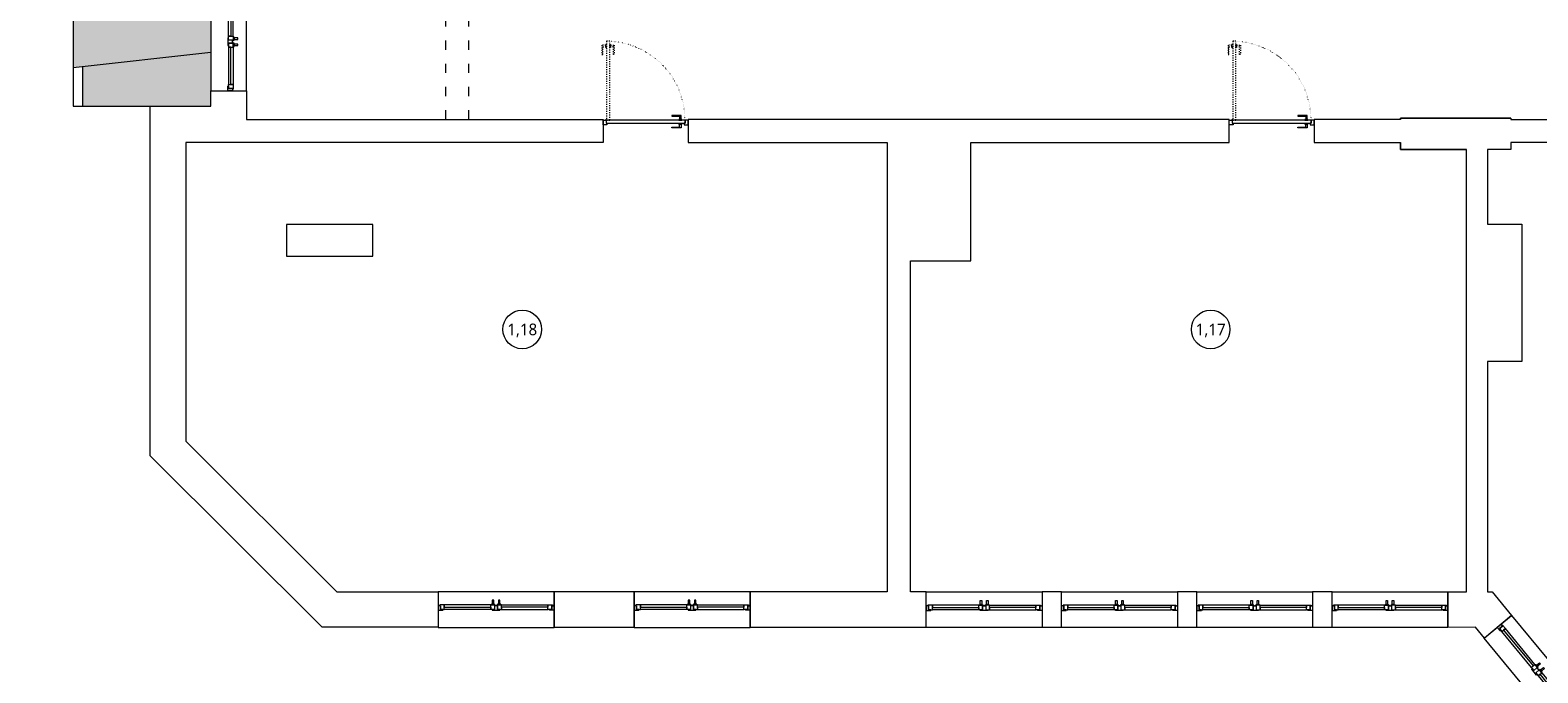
# Model space of a CAD drawing. Header units: millimetres. Extents: x -221 to 149158, y -114258 to 0.
# Tile 107 of 219: x 94637 to 96589, y -66178 to -65347. Entities that reach past the tile are written whole.
import ezdxf
from ezdxf.enums import TextEntityAlignment as Align

# ---------------------------------------------------------------- set-up
doc = ezdxf.new("R2010")
doc.units = ezdxf.units.MM
doc.linetypes.add('ACAD_ISO03W100', pattern=[30, 12, -18])
doc.linetypes.add('ACAD_ISO07W100', pattern=[3, 0, -3])
doc.layers.get('0').update_dxf_attribs({"lineweight": 0})
doc.layers.add('A-przekrycieram.ART', color=7, linetype='Continuous', lineweight=0, true_color=0xffffff)
for name, color, linetype, lineweight in [('opis..KF', 250, 'Continuous', 15), ('stolarka_arch', 250, 'Continuous', 5), ('wyp dach..KF', 250, 'Continuous', 0), ('ściana pro..KF', 222, 'Continuous', 30), ('ściany ist..KF', 61, 'Continuous', 5)]:
    doc.layers.add(name, color=color, linetype=linetype, lineweight=lineweight)
doc.styles.add('ARCH', font='segoeuil.ttf')

# ---------------------------------------------------------------- blocks, each defined once
blk = doc.blocks.new('*U975')
at = {"layer": 'stolarka_arch', "lineweight": 0}
blk.add_lwpolyline([(0, 0), (150, 0), (150, -46.1), (0, -46.1)], close=True, dxfattribs=at)
at = {"layer": 'stolarka_arch'}
for points in [[(0, -22), (6, -22), (6, -23), (3, -23), (3, -28), (0, -28)], [(3, -23), (8, -23), (8, -29), (2, -29), (2, -28), (3, -28)], [(8, -26), (68, -26), (68, -23), (8, -23)], [(8, -26), (68, -26), (68, -29), (8, -29)], [(73, -23), (68, -23), (68, -29), (74, -29), (74, -28), (73, -28)], [(73, -30), (69, -30), (69, -29), (73, -29)], [(70, -22), (80, -22), (80, -23), (77, -23), (77, -28), (73, -28), (73, -23), (70, -23)], [(72, -35), (70, -35), (70, -30), (72, -30)], [(77, -23), (82, -23), (82, -29), (76, -29), (76, -28), (77, -28)], [(81, -30), (77, -30), (77, -29), (81, -29)], [(80, -35), (78, -35), (78, -30), (80, -30)], [(142, -26), (82, -26), (82, -23), (142, -23)], [(142, -26), (82, -26), (82, -29), (142, -29)], [(147, -23), (142, -23), (142, -29), (148, -29), (148, -28), (147, -28)], [(150, -22), (144, -22), (144, -23), (147, -23), (147, -28), (150, -28)]]:
    blk.add_lwpolyline(points, close=True, dxfattribs=at)
blk = doc.blocks.new('*U1059')
at = {"layer": 'stolarka_arch', "lineweight": 0}
blk.add_lwpolyline([(0, 0), (138.4, 0), (138.4, -46), (0, -46)], close=True, dxfattribs=at)
at = {"layer": 'stolarka_arch'}
for points in [[(0, -22), (6, -22), (6, -23), (3, -23), (3, -28), (0, -28)], [(3, -23), (8, -23), (8, -29), (2, -29), (2, -28), (3, -28)], [(8, -26), (68, -26), (68, -23), (8, -23)], [(8, -26), (68, -26), (68, -29), (8, -29)], [(73, -23), (68, -23), (68, -29), (74, -29), (74, -28), (73, -28)], [(73, -30), (69, -30), (69, -29), (73, -29)], [(70, -22), (80, -22), (80, -23), (77, -23), (77, -28), (73, -28), (73, -23), (70, -23)], [(72, -35), (70, -35), (70, -30), (72, -30)], [(77, -23), (82, -23), (82, -29), (76, -29), (76, -28), (77, -28)], [(81, -30), (77, -30), (77, -29), (81, -29)], [(80, -35), (78, -35), (78, -30), (80, -30)], [(130.4, -26), (82, -26), (82, -23), (130.4, -23)], [(130.4, -26), (82, -26), (82, -29), (130.4, -29)], [(135.4, -23), (130.4, -23), (130.4, -29), (136.4, -29), (136.4, -28), (135.4, -28)], [(138.4, -22), (132.4, -22), (132.4, -23), (135.4, -23), (135.4, -28), (138.4, -28)]]:
    blk.add_lwpolyline(points, close=True, dxfattribs=at)
blk = doc.blocks.new('*U650')
at = {"layer": 'stolarka_arch', "linetype": 'ACAD_ISO03W100', "lineweight": 0, "ltscale": 0.1}
for points in [[(3.5, 98), (3.5, 94), (4.5, 94), (4.5, 98)], [(4.5, 102), (4.5, 0), (8.5, 0), (8.5, 102)], [(9.5, 98), (9.5, 94), (8.5, 94), (8.5, 98)], [(3.5, 97), (-1.5, 97), (-1.5, 85), (-0.5, 85), (-0.5, 95), (3.5, 95)], [(9.5, 97), (14.5, 97), (14.5, 85), (13.5, 85), (13.5, 95), (9.5, 95)]]:
    blk.add_lwpolyline(points, close=True, dxfattribs=at)
at = {"layer": 'stolarka_arch'}
for points in [[(5, -4), (5, -6), (0, -6), (0, 0), (4, 0), (4, -4), (5, -4)], [(106, 0), (4, 0), (4, -4), (106, -4)], [(101, 1), (101, 6), (89, 6), (89, 5), (99, 5), (99, 1)], [(102, 1), (98, 1), (98, 0), (102, 0)], [(105, -4), (105, -6), (110, -6), (110, 0), (106, 0), (106, -4), (105, -4)], [(101, -5), (101, -10), (89, -10), (89, -9), (99, -9), (99, -5)], [(102, -5), (98, -5), (98, -4), (102, -4)]]:
    blk.add_lwpolyline(points, close=True, dxfattribs=at)
blk.add_circle((4, 0.5), 0.5, dxfattribs=at)
at = {"layer": 'stolarka_arch', "linetype": 'ACAD_ISO07W100', "lineweight": 0, "ltscale": 0.5}
blk.add_arc((4, 0), 102, 0, 89.6506, dxfattribs=at)
blk = doc.blocks.new('*U1005')
at = {"layer": 'stolarka_arch', "lineweight": 0}
blk.add_lwpolyline([(0, 0), (150, 0), (150, -46.4), (0, -46.4)], close=True, dxfattribs=at)
at = {"layer": 'stolarka_arch'}
for points in [[(0, -22), (6, -22), (6, -23), (3, -23), (3, -28), (0, -28)], [(3, -23), (8, -23), (8, -29), (2, -29), (2, -28), (3, -28)], [(8, -26), (68, -26), (68, -23), (8, -23)], [(8, -26), (68, -26), (68, -29), (8, -29)], [(73, -23), (68, -23), (68, -29), (74, -29), (74, -28), (73, -28)], [(73, -30), (69, -30), (69, -29), (73, -29)], [(70, -22), (80, -22), (80, -23), (77, -23), (77, -28), (73, -28), (73, -23), (70, -23)], [(72, -35), (70, -35), (70, -30), (72, -30)], [(77, -23), (82, -23), (82, -29), (76, -29), (76, -28), (77, -28)], [(81, -30), (77, -30), (77, -29), (81, -29)], [(80, -35), (78, -35), (78, -30), (80, -30)], [(142, -26), (82, -26), (82, -23), (142, -23)], [(142, -26), (82, -26), (82, -29), (142, -29)], [(147, -23), (142, -23), (142, -29), (148, -29), (148, -28), (147, -28)], [(150, -22), (144, -22), (144, -23), (147, -23), (147, -28), (150, -28)]]:
    blk.add_lwpolyline(points, close=True, dxfattribs=at)
blk = doc.blocks.new('*U1007')
at = {"layer": 'stolarka_arch', "lineweight": 0}
blk.add_lwpolyline([(0, 0), (150, 0), (150, -46.4), (0, -46.4)], close=True, dxfattribs=at)
at = {"layer": 'stolarka_arch'}
for points in [[(0, -22), (6, -22), (6, -23), (3, -23), (3, -28), (0, -28)], [(3, -23), (8, -23), (8, -29), (2, -29), (2, -28), (3, -28)], [(8, -26), (68, -26), (68, -23), (8, -23)], [(8, -26), (68, -26), (68, -29), (8, -29)], [(73, -23), (68, -23), (68, -29), (74, -29), (74, -28), (73, -28)], [(73, -30), (69, -30), (69, -29), (73, -29)], [(70, -22), (80, -22), (80, -23), (77, -23), (77, -28), (73, -28), (73, -23), (70, -23)], [(72, -35), (70, -35), (70, -30), (72, -30)], [(77, -23), (82, -23), (82, -29), (76, -29), (76, -28), (77, -28)], [(81, -30), (77, -30), (77, -29), (81, -29)], [(80, -35), (78, -35), (78, -30), (80, -30)], [(142, -26), (82, -26), (82, -23), (142, -23)], [(142, -26), (82, -26), (82, -29), (142, -29)], [(147, -23), (142, -23), (142, -29), (148, -29), (148, -28), (147, -28)], [(150, -22), (144, -22), (144, -23), (147, -23), (147, -28), (150, -28)]]:
    blk.add_lwpolyline(points, close=True, dxfattribs=at)
blk = doc.blocks.new('*U1013')
at = {"layer": 'stolarka_arch', "lineweight": 0}
blk.add_lwpolyline([(0, 0), (150, 0), (150, -46.4), (0, -46.4)], close=True, dxfattribs=at)
at = {"layer": 'stolarka_arch'}
for points in [[(0, -22), (6, -22), (6, -23), (3, -23), (3, -28), (0, -28)], [(3, -23), (8, -23), (8, -29), (2, -29), (2, -28), (3, -28)], [(8, -26), (68, -26), (68, -23), (8, -23)], [(8, -26), (68, -26), (68, -29), (8, -29)], [(73, -23), (68, -23), (68, -29), (74, -29), (74, -28), (73, -28)], [(73, -30), (69, -30), (69, -29), (73, -29)], [(70, -22), (80, -22), (80, -23), (77, -23), (77, -28), (73, -28), (73, -23), (70, -23)], [(72, -35), (70, -35), (70, -30), (72, -30)], [(77, -23), (82, -23), (82, -29), (76, -29), (76, -28), (77, -28)], [(81, -30), (77, -30), (77, -29), (81, -29)], [(80, -35), (78, -35), (78, -30), (80, -30)], [(142, -26), (82, -26), (82, -23), (142, -23)], [(142, -26), (82, -26), (82, -29), (142, -29)], [(147, -23), (142, -23), (142, -29), (148, -29), (148, -28), (147, -28)], [(150, -22), (144, -22), (144, -23), (147, -23), (147, -28), (150, -28)]]:
    blk.add_lwpolyline(points, close=True, dxfattribs=at)
blk = doc.blocks.new('*U974')
at = {"layer": 'stolarka_arch', "lineweight": 0}
blk.add_lwpolyline([(0, 0), (150, 0), (150, -46.4), (0, -46.4)], close=True, dxfattribs=at)
at = {"layer": 'stolarka_arch'}
for points in [[(0, -22), (6, -22), (6, -23), (3, -23), (3, -28), (0, -28)], [(3, -23), (8, -23), (8, -29), (2, -29), (2, -28), (3, -28)], [(8, -26), (68, -26), (68, -23), (8, -23)], [(8, -26), (68, -26), (68, -29), (8, -29)], [(73, -23), (68, -23), (68, -29), (74, -29), (74, -28), (73, -28)], [(73, -30), (69, -30), (69, -29), (73, -29)], [(70, -22), (80, -22), (80, -23), (77, -23), (77, -28), (73, -28), (73, -23), (70, -23)], [(72, -35), (70, -35), (70, -30), (72, -30)], [(77, -23), (82, -23), (82, -29), (76, -29), (76, -28), (77, -28)], [(81, -30), (77, -30), (77, -29), (81, -29)], [(80, -35), (78, -35), (78, -30), (80, -30)], [(142, -26), (82, -26), (82, -23), (142, -23)], [(142, -26), (82, -26), (82, -29), (142, -29)], [(147, -23), (142, -23), (142, -29), (148, -29), (148, -28), (147, -28)], [(150, -22), (144, -22), (144, -23), (147, -23), (147, -28), (150, -28)]]:
    blk.add_lwpolyline(points, close=True, dxfattribs=at)
blk = doc.blocks.new('*U1019')
at = {"layer": 'stolarka_arch', "lineweight": 0}
blk.add_lwpolyline([(0, 0), (150, 0), (150, -46), (0, -46)], close=True, dxfattribs=at)
at = {"layer": 'stolarka_arch'}
for points in [[(0, -22), (6, -22), (6, -23), (3, -23), (3, -28), (0, -28)], [(3, -23), (8, -23), (8, -29), (2, -29), (2, -28), (3, -28)], [(8, -26), (68, -26), (68, -23), (8, -23)], [(8, -26), (68, -26), (68, -29), (8, -29)], [(73, -23), (68, -23), (68, -29), (74, -29), (74, -28), (73, -28)], [(73, -30), (69, -30), (69, -29), (73, -29)], [(70, -22), (80, -22), (80, -23), (77, -23), (77, -28), (73, -28), (73, -23), (70, -23)], [(72, -35), (70, -35), (70, -30), (72, -30)], [(77, -23), (82, -23), (82, -29), (76, -29), (76, -28), (77, -28)], [(81, -30), (77, -30), (77, -29), (81, -29)], [(80, -35), (78, -35), (78, -30), (80, -30)], [(142, -26), (82, -26), (82, -23), (142, -23)], [(142, -26), (82, -26), (82, -29), (142, -29)], [(147, -23), (142, -23), (142, -29), (148, -29), (148, -28), (147, -28)], [(150, -22), (144, -22), (144, -23), (147, -23), (147, -28), (150, -28)]]:
    blk.add_lwpolyline(points, close=True, dxfattribs=at)
blk = doc.blocks.new('*U1027')
at = {"layer": 'stolarka_arch', "lineweight": 0}
blk.add_lwpolyline([(0, 0), (150, 0), (150, -46), (0, -46)], close=True, dxfattribs=at)
at = {"layer": 'stolarka_arch'}
for points in [[(0, -22), (6, -22), (6, -23), (3, -23), (3, -28), (0, -28)], [(3, -23), (8, -23), (8, -29), (2, -29), (2, -28), (3, -28)], [(8, -26), (68, -26), (68, -23), (8, -23)], [(8, -26), (68, -26), (68, -29), (8, -29)], [(73, -23), (68, -23), (68, -29), (74, -29), (74, -28), (73, -28)], [(73, -30), (69, -30), (69, -29), (73, -29)], [(70, -22), (80, -22), (80, -23), (77, -23), (77, -28), (73, -28), (73, -23), (70, -23)], [(72, -35), (70, -35), (70, -30), (72, -30)], [(77, -23), (82, -23), (82, -29), (76, -29), (76, -28), (77, -28)], [(81, -30), (77, -30), (77, -29), (81, -29)], [(80, -35), (78, -35), (78, -30), (80, -30)], [(142, -26), (82, -26), (82, -23), (142, -23)], [(142, -26), (82, -26), (82, -29), (142, -29)], [(147, -23), (142, -23), (142, -29), (148, -29), (148, -28), (147, -28)], [(150, -22), (144, -22), (144, -23), (147, -23), (147, -28), (150, -28)]]:
    blk.add_lwpolyline(points, close=True, dxfattribs=at)
blk = doc.blocks.new('nr pom')
at = {"layer": 'opis..KF', "lineweight": 20}
blk.add_circle((0, 0), 25, dxfattribs=at)
at = {"layer": 'opis..KF', "style": 'ARCH'}
blk.add_attdef('00', text='', height=15, dxfattribs=at).set_placement((0, 0), align=Align.MIDDLE_CENTER)
blk = doc.blocks.new('*U1674')
at = {"layer": 'A-przekrycieram.ART'}
h = blk.add_hatch(color=256, dxfattribs=at)
h.dxf.hatch_style = 1
h.paths.add_polyline_path([(0, 4200), (5940, 4200), (5940, 0), (0, 0)])
h.paths.add_polyline_path([(200, 4100), (5840, 4100), (5840, 100), (200, 100)], flags=16)

msp = doc.modelspace()

# ---------------------------------------------------------------- hatches: boundary and pattern name
at = {"layer": 'wyp dach..KF', "lineweight": 5, "true_color": 0x646464}
h = msp.add_hatch(color=251, dxfattribs=at)
h.dxf.hatch_style = 1
h.paths.add_polyline_path([(94871.35, -65206), (94693.06, -65206.49), (94693.06, -65394.99), (94871.35, -65374.99)])
h.paths.add_polyline_path([(94871.35, -65374.99), (94705.06, -65393.65), (94705.06, -65444.99), (94871.34, -65444.99)])

# ---------------------------------------------------------------- linework, layer by layer
at = {"linetype": 'ACAD_ISO03W100'}
for p, q in [((95174.91, -64339.99), (95174.91, -65461.99)), ((95204.91, -64339.99), (95204.91, -65461.99))]:
    msp.add_line(p, q, dxfattribs=at)
at = {"layer": 'ściana pro..KF', "lineweight": 9}
for p, q in [((94693.06, -65394.99), (94871.35, -65374.99)), ((94705.06, -65393.65), (94705.06, -65444.99))]:
    msp.add_line(p, q, dxfattribs=at)
msp.add_lwpolyline([(94793.06, -64967.99), (94693.06, -64967.99), (94693.06, -65444.99), (94871.34, -65444.99)], dxfattribs=at)
at = {"layer": 'ściany ist..KF', "linetype": 'ByBlock'}
for points in [[(95379.17, -65492), (94838.89, -65492), (94838.89, -65878.11), (95034.63, -66073.05), (95165.58, -66073.05), (95165.58, -66119.05), (95015.63, -66119.05), (94792.89, -65897.22), (94792.89, -65444.99), (94871.35, -65444.99), (94871.35, -65424.99), (94917.35, -65424.99), (94917.35, -65461.99), (95379.17, -65461.99), (95379.17, -65492)], [(95855.41, -65492), (96189.72, -65492), (96189.72, -65461.99), (95489.17, -65461.99), (95489.17, -65492), (95746.89, -65492), (95746.92, -66073.02), (95569.38, -66073.02)], [(96411.41, -65461.99), (96299.72, -65461.99), (96299.72, -65492), (96411.41, -65492)], [(96411.41, -65461.99), (96411.41, -65460.5), (96554.41, -65460.5), (96554.41, -65461.99), (96698.29, -65461.99), (96698.29, -65492), (96554.41, -65492), (96554.41, -65501), (96523.96, -65501), (96523.96, -65597.7), (96568.41, -65597.7), (96568.41, -65775), (96523.96, -65775), (96523.96, -66073.29), (96530.27, -66072.99), (96555.39, -66103.72), (96520.04, -66132.91), (96508.57, -66118.99), (96472.83, -66119.38)], [(96554.41, -65460.5), (96411.41, -65460.5), (96411.41, -65461.99)], [(95776.89, -65645), (95855.41, -65645), (95855.41, -65492)], [(96411.41, -65492), (96411.41, -65501), (96496.96, -65501)], [(96472.83, -66118.99), (96472.83, -66073), (96496.96, -66072.99), (96496.96, -65501), (96496.96, -65501), (96411.41, -65501), (96411.41, -65492)], [(95569.38, -66073.02), (95569.38, -66119.02), (95797.5, -66119.02), (95797.5, -66073.02), (95776.89, -66073.02), (95776.89, -65645)]]:
    msp.add_lwpolyline(points, dxfattribs=at)
for points in [[(94969.07, -65639.02), (95081.07, -65639.02), (95081.07, -65598.02), (94969.07, -65598.02)], [(95315.58, -66119.05), (95419.38, -66119.05), (95419.38, -66073.05), (95315.58, -66073.05)], [(95947.5, -66119.01), (95972.61, -66119.01), (95972.61, -66073.01), (95947.5, -66073.01)], [(96122.61, -66119.01), (96147.72, -66119.01), (96147.72, -66073.01), (96122.61, -66073.01)], [(96297.72, -66119), (96322.83, -66119), (96322.83, -66073), (96297.72, -66073)]]:
    msp.add_lwpolyline(points, close=True, dxfattribs=at)

# ---------------------------------------------------------------- block references
at = {"xscale": 2, "yscale": 2, "zscale": 2}
msp.add_blockref('*U1674', (93336.03, -67503.22), dxfattribs=at)
at = {"layer": 'opis..KF', "color": 30}
for p, values in [((95274.41, -65733.71), {'00': '1,18'}), ((96165.71, -65733.71), {'00': '1,17'})]:
    msp.add_blockref('nr pom', p, dxfattribs=at).add_auto_attribs(values)
at = {"layer": 'stolarka_arch', "color": 5, "xscale": -1, "rotation": 89.99999457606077}
msp.add_blockref('*U1059', (94871.35, -65286.61), dxfattribs=at)
at = {"layer": 'stolarka_arch'}
for p in [(95379.17, -65463.06), (96189.72, -65463.06)]:
    msp.add_blockref('*U650', p, dxfattribs=at)
at = {"layer": 'stolarka_arch', "xscale": -1, "rotation": 180}
for name, p in [('*U1027', (95165.58, -66119.06)), ('*U1019', (95419.38, -66119.06))]:
    msp.add_blockref(name, p, dxfattribs=at)
at = {"layer": 'stolarka_arch', "rotation": 180}
for name, p in [('*U1005', (95947.5, -66119.38)), ('*U1007', (96122.61, -66119.38)), ('*U1013', (96297.72, -66119.38)), ('*U974', (96472.83, -66119.38))]:
    msp.add_blockref(name, p, dxfattribs=at)
at = {"layer": 'stolarka_arch', "color": 5, "rotation": 129.5458417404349}
msp.add_blockref('*U975', (96615.35, -66248.74), dxfattribs=at)

doc.saveas('drawing.dxf')
